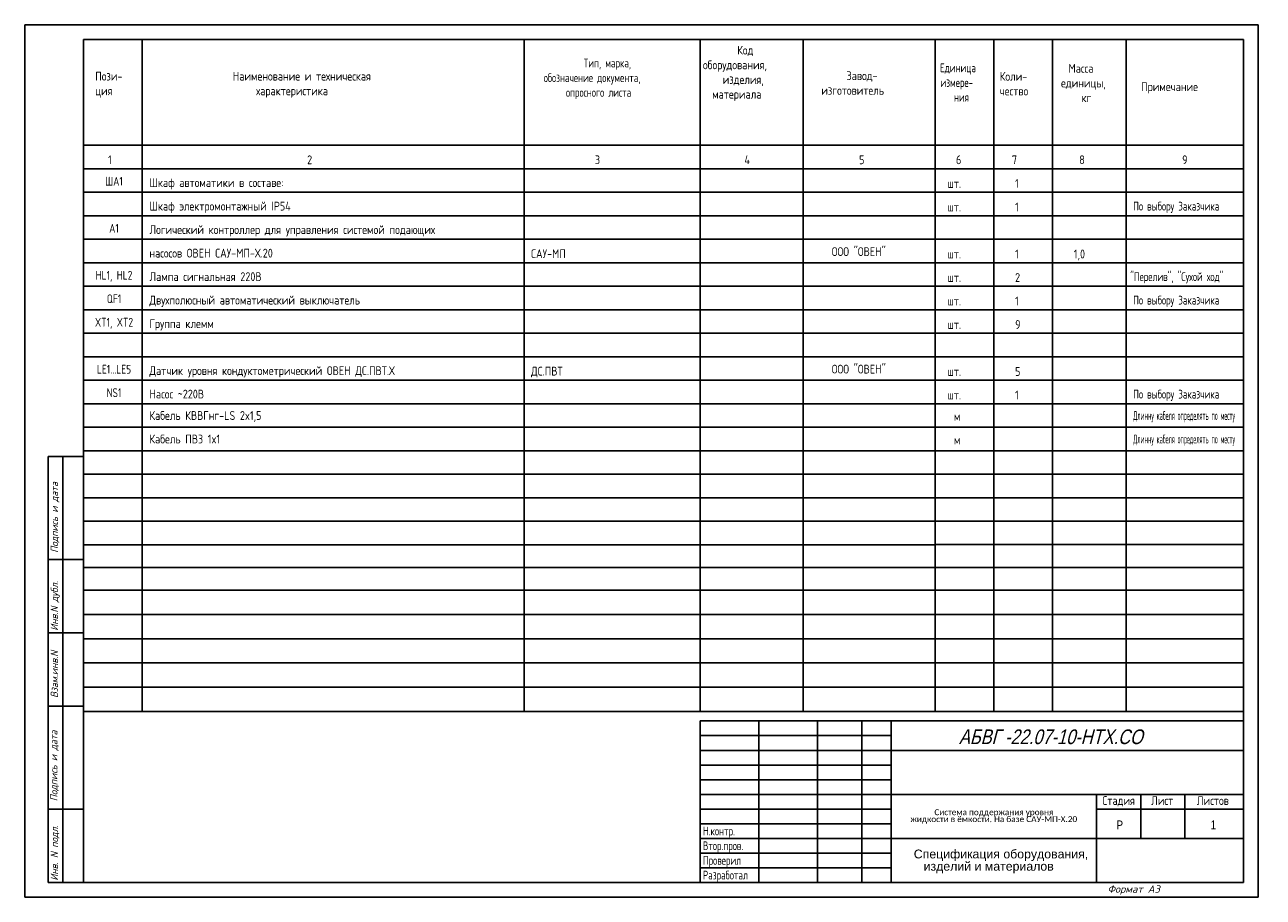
# Model space of a CAD drawing. Header units: millimetres. Extents: x 2403 to 2825, y 826 to 1123.
import ezdxf
from ezdxf.enums import TextEntityAlignment as Align

# ---------------------------------------------------------------- set-up
doc = ezdxf.new("R2010")
doc.units = ezdxf.units.MM
for name, color, linetype in [('_FORMAT OSNOVNAJA', 1, 'Continuous'), ('_FORMAT TONKAJA', 7, 'Continuous'), ('_KIP_NOVOE', 3, 'Continuous'), ('_TABLITSA OSNOVNAJA', 3, 'Continuous'), ('_TABLITSA TONKAJA', 2, 'Continuous'), ('_TEKST', 2, 'Continuous'), ('Текст', 7, 'Continuous'), ('Форматка', 4, 'Continuous')]:
    doc.layers.add(name, color=color, linetype=linetype)
doc.styles.add('35', font='romans.shx', dxfattribs={"width": 0.7, "oblique": 15, "height": 3.5})
doc.styles.add('Arial', font='arial.ttf')
doc.styles.add('Romans8', font='romans8.shx', dxfattribs={"width": 0.8, "height": 3})

msp = doc.modelspace()

# ---------------------------------------------------------------- linework, layer by layer
msp.add_line((2823.43, 1123.26), (2403.43, 1123.26))
at = {"layer": '_FORMAT OSNOVNAJA', "color": 7}
for p, q in [((2423.43, 831.26), (2423.43, 1118.26)), ((2423.43, 1118.26), (2818.4, 1118.26)), ((2818.4, 1118.26), (2818.4, 831.26)), ((2633.4, 886.26), (2633.4, 831.26)), ((2818.4, 886.26), (2633.4, 886.26)), ((2411.4, 831.26), (2423.4, 831.26)), ((2411.4, 831.26), (2423.4, 831.26)), ((2818.4, 831.26), (2423.4, 831.26))]:
    msp.add_line(p, q, dxfattribs=at)
at = {"layer": '_FORMAT TONKAJA', "color": 7, "lineweight": -3}
for p, q in [((2403.43, 1123.26), (2403.43, 826.26)), ((2403.43, 1123.26), (2403.43, 826.26)), ((2403.43, 1123.26), (2403.43, 826.26)), ((2823.43, 1123.26), (2823.43, 826.26)), ((2823.43, 1123.26), (2823.43, 826.26)), ((2823.43, 1123.26), (2823.43, 826.26)), ((2823.43, 1123.26), (2823.43, 826.26)), ((2823.43, 1123.26), (2823.43, 826.26))]:
    msp.add_line(p, q, dxfattribs=at)
at = {"layer": '_FORMAT TONKAJA', "color": 7, "linetype": 'ByBlock', "lineweight": -3, "ltscale": 0.4}
for p in [(2403.43, 826.26), (2613.43, 826.26), (2613.43, 826.26)]:
    msp.add_line(p, (2823.43, 826.26), dxfattribs=at)
at = {"layer": '_TABLITSA OSNOVNAJA', "color": 7}
for p, q in [((2423.43, 1118.26), (2818.43, 1118.26)), ((2443.43, 1074.26), (2443.43, 1118.26)), ((2573.43, 1074.26), (2573.43, 1118.26)), ((2633.43, 1074.26), (2633.43, 1118.26)), ((2668.43, 1074.26), (2668.43, 1118.26)), ((2713.43, 1074.26), (2713.43, 1118.26)), ((2733.43, 1074.26), (2733.43, 1118.26)), ((2753.43, 1074.26), (2753.43, 1118.26)), ((2778.43, 1074.26), (2778.43, 1118.26)), ((2423.43, 1082.26), (2818.43, 1082.26)), ((2423.43, 1074.26), (2818.43, 1074.26)), ((2423.43, 1074.26), (2818.43, 1074.26)), ((2423.43, 1074.26), (2818.43, 1074.26)), ((2443.43, 1074.26), (2443.43, 889.54)), ((2573.43, 1074.26), (2573.43, 889.54)), ((2633.43, 1074.26), (2633.43, 889.54)), ((2668.43, 1074.26), (2668.43, 889.54)), ((2713.43, 1074.26), (2713.43, 889.54)), ((2733.43, 1074.26), (2733.43, 889.54)), ((2753.43, 1074.26), (2753.43, 889.54)), ((2778.43, 1074.26), (2778.43, 889.54)), ((2423.52, 922.5), (2818.43, 922.5)), ((2423.52, 914.26), (2818.43, 914.26)), ((2423.52, 914.26), (2818.43, 914.26)), ((2423.52, 906.02), (2818.43, 906.02)), ((2423.52, 906.02), (2818.43, 906.02)), ((2423.52, 906.02), (2818.43, 906.02)), ((2423.52, 897.78), (2818.43, 897.78)), ((2423.52, 897.78), (2818.43, 897.78)), ((2423.52, 897.78), (2818.43, 897.78)), ((2423.52, 889.54), (2818.43, 889.54)), ((2423.52, 889.54), (2818.43, 889.54)), ((2423.52, 889.54), (2818.43, 889.54)), ((2653.4, 886.26), (2653.4, 831.26)), ((2673.4, 831.26), (2673.4, 886.26)), ((2688.4, 886.26), (2688.4, 831.26)), ((2698.4, 831.26), (2698.4, 886.26)), ((2818.4, 876.26), (2698.4, 876.26)), ((2698.4, 861.26), (2818.4, 861.26)), ((2768.4, 861.26), (2768.4, 831.26)), ((2783.4, 846.26), (2783.4, 861.26)), ((2798.4, 861.26), (2798.4, 846.26)), ((2768.4, 856.26), (2818.4, 856.26)), ((2818.4, 846.26), (2698.4, 846.26))]:
    msp.add_line(p, q, dxfattribs=at)
at = {"layer": '_TABLITSA TONKAJA', "color": 7}
for p, q in [((2423.43, 1074.26), (2713.43, 1074.26)), ((2423.43, 1066.26), (2713.43, 1066.26)), ((2713.43, 1066.26), (2818.43, 1066.26)), ((2423.43, 1058.26), (2713.43, 1058.26)), ((2713.43, 1058.26), (2818.43, 1058.26)), ((2423.43, 1050.26), (2713.43, 1050.26)), ((2713.43, 1050.26), (2818.43, 1050.26)), ((2423.43, 1042.26), (2818.43, 1042.26)), ((2423.43, 1034.26), (2818.43, 1034.26)), ((2423.43, 1026.26), (2713.43, 1026.26)), ((2713.43, 1026.26), (2818.43, 1026.26)), ((2423.43, 1018.26), (2713.43, 1018.26)), ((2713.43, 1018.26), (2818.43, 1018.26)), ((2423.43, 1010.26), (2818.43, 1010.26)), ((2423.43, 1002.26), (2818.43, 1002.26)), ((2423.43, 994.26), (2818.43, 994.26)), ((2423.43, 986.26), (2818.43, 986.26)), ((2423.43, 978.26), (2713.43, 978.26)), ((2713.43, 978.26), (2818.43, 978.26)), ((2423.43, 970.26), (2818.43, 970.26)), ((2423.43, 962.26), (2818.43, 962.26)), ((2423.43, 954.26), (2818.43, 954.26)), ((2713.43, 946.26), (2423.43, 946.26)), ((2713.43, 946.28), (2818.43, 946.28)), ((2423.52, 938.5), (2713.43, 938.5)), ((2713.52, 938.5), (2818.52, 938.5)), ((2423.52, 930.74), (2713.43, 930.74)), ((2713.52, 930.74), (2818.52, 930.74)), ((2633.4, 881.26), (2698.4, 881.26)), ((2633.4, 876.26), (2698.4, 876.26)), ((2698.4, 871.26), (2633.4, 871.26)), ((2698.4, 871.26), (2633.4, 871.26)), ((2633.4, 866.26), (2698.4, 866.26)), ((2633.4, 866.26), (2698.4, 866.26)), ((2633.4, 861.26), (2698.4, 861.26)), ((2633.4, 861.26), (2698.4, 861.26)), ((2698.4, 856.26), (2633.4, 856.26)), ((2698.4, 856.26), (2633.4, 856.26)), ((2633.4, 851.26), (2698.4, 851.26)), ((2633.4, 851.26), (2698.4, 851.26)), ((2698.4, 846.26), (2633.4, 846.26)), ((2698.4, 846.26), (2633.4, 846.26)), ((2698.4, 841.26), (2633.4, 841.26)), ((2698.4, 841.26), (2633.4, 841.26)), ((2633.4, 836.26), (2698.4, 836.26)), ((2633.4, 836.26), (2698.4, 836.26))]:
    msp.add_line(p, q, dxfattribs=at)
at = {"layer": 'Форматка', "color": 7, "lineweight": -3}
for p, q in [((2423.43, 976.26), (2411.43, 976.26)), ((2411.43, 831.26), (2411.43, 976.26)), ((2416.43, 831.26), (2416.43, 976.26)), ((2423.43, 941.26), (2411.43, 941.26)), ((2423.43, 916.26), (2411.43, 916.26)), ((2423.43, 891.26), (2411.43, 891.26)), ((2423.43, 856.26), (2411.43, 856.26))]:
    msp.add_line(p, q, dxfattribs=at)

# ---------------------------------------------------------------- texts
at = {"lineweight": -3, "style": 'Arial', "oblique": 15, "width": 0.8}
msp.add_text('АБВГ -22.07-10-НТХ.СО', height=5, dxfattribs=at).set_placement((2784.08, 880.88), align=Align.MIDDLE_RIGHT)
at = {"color": 7, "style": 'Arial', "width": 0.8}
msp.add_text('Р', height=3, dxfattribs=at).set_placement((2775.18, 849.39))
at = {"style": 'Arial', "width": 0.8}
msp.add_text('1', height=3, dxfattribs=at).set_placement((2807.22, 849.39))
at = {"insert": (2733.4, 853.76), "char_height": 2.2, "width": 70, "attachment_point": 5, "line_spacing_factor": 0.7, "style": 'Arial'}
msp.add_mtext('{\\fCalibri|b0|i0|c204|p34;\\H0.91667x;Система поддержания уровня \\fCalibri|b0|i0|c0|p34;\\P\\fCalibri|b0|i0|c204|p34;жидкости в ёмкости.\\fCalibri|b0|i0|c0|p34; \\fCalibri|b0|i0|c204|p34;На базе САУ-МП-Х.20\\H1.8129x; }', dxfattribs=at)
at = {"layer": '_KIP_NOVOE', "color": 7, "style": 'Arial'}
for s, p in [('Спецификация оборудования,', (2706.14, 839.48)), ('изделий и материалов', (2709.5, 835.31))]:
    msp.add_text(s, height=3, dxfattribs=at).set_placement(p)
at = {"layer": '_TEKST', "color": 7, "style": 'Romans8'}
for s, width, p in [('1', 0.8, (2432.43, 1075.78)), ('2', 0.8, (2500.43, 1075.8)), ('3', 0.8, (2598.43, 1075.81)), ('4', 0.8, (2649.43, 1075.81)), ('5', 0.8, (2688.43, 1075.8)), ('6', 0.8, (2721.43, 1075.8)), ('7', 0.8, (2740.43, 1075.8)), ('8', 0.8, (2763.43, 1075.8)), ('9', 0.8, (2798.43, 1075.8)), ('ША1', 0.75, (2433.82, 1068.49)), ('A1', 0.75, (2433.82, 1052.49)), ('HL1, HL2', 0.75, (2433.82, 1036.49)), ('QF1', 0.75, (2433.82, 1028.49)), ('XT1, XT2', 0.75, (2433.82, 1020.49)), ('LE1...LE5', 0.75, (2433.82, 1004.49)), ('NS1', 0.75, (2433.82, 996.51))]:
    msp.add_text(s, height=3, dxfattribs=dict(at, width=width)).set_placement(p, align=Align.CENTER)
at = {"layer": '_TEKST', "color": 7, "ltscale": 0.5, "style": 'Romans8'}
for s, width, p in [('Шкаф автоматики в составе:', 0.8, (2445.87, 1068.02)), ('Шкаф электромонтажный IP54', 0.8, (2445.87, 1060.02)), ('По выбору Заказчика', 0.7, (2780.87, 1060.02)), ('Логический контроллер для управления системой подающих ', 0.8, (2445.87, 1052.02)), ('насосов ОВЕН САУ-МП-Х.20', 0.8, (2445.87, 1044.02)), ('САУ-МП', 0.8, (2575.83, 1043.84)), ('ООО "ОВЕН"', 0.8, (2678.22, 1044.54)), ('Лампа сигнальная 220В', 0.8, (2445.87, 1036.02)), ('"Перелив", "Сухой ход"', 0.7, (2779.85, 1036.02)), ('Двухполюсный автоматический выключатель', 0.8, (2445.87, 1028.02)), ('По выбору Заказчика', 0.7, (2780.87, 1028.02)), ('Группа клемм', 0.8, (2445.87, 1020.02)), ('Датчик уровня кондуктометрический ОВЕН ДС.ПВТ.Х', 0.8, (2445.87, 1004.02)), ('ДС.ПВТ', 0.8, (2575.83, 1003.84)), ('ООО "ОВЕН"', 0.8, (2678.22, 1004.54)), ('Насос ~220В', 0.8, (2445.87, 996.04)), ('По выбору Заказчика', 0.7, (2780.87, 996.02)), ('Кабель КВВГнг-LS 2x1,5', 0.8, (2445.87, 988.74)), ('Длинну кабеля определять по месту', 0.4, (2780.87, 988.74)), ('Кабель ПВ3 1x1', 0.8, (2445.87, 980.74)), ('Длинну кабеля определять по месту', 0.4, (2780.87, 980.74))]:
    msp.add_text(s, height=3, dxfattribs=dict(at, width=width)).set_placement(p)
at = {"layer": '_TEKST', "color": 7, "style": 'Romans8', "width": 0.8}
for s, p in [('шт.', (2717.6, 1067.72)), ('1', (2740.64, 1067.72)), ('1', (2740.64, 1059.72)), ('шт.', (2717.6, 1059.72)), ('шт.', (2717.6, 1043.72)), ('1', (2740.64, 1043.72)), ('1,0', (2760.64, 1043.72)), ('шт.', (2717.6, 1035.72)), ('2', (2740.64, 1035.72)), ('шт.', (2717.6, 1027.72)), ('1', (2740.64, 1027.72)), ('шт.', (2717.6, 1019.72)), ('9', (2740.64, 1019.72)), ('шт.', (2717.6, 1003.72)), ('5', (2740.64, 1003.72)), ('шт.', (2717.6, 995.72)), ('1', (2740.64, 995.72)), ('м', (2719.8, 988.44)), ('м', (2719.8, 980.44))]:
    msp.add_text(s, height=3, dxfattribs=at).set_placement(p)
at = {"layer": '_TEKST', "color": 7, "char_height": 3, "attachment_point": 1, "style": 'Romans8'}
for s, insert, width in [('\\pi11.602;Код \\P\\pi-0.061587;оборудования, \\P\\pi6.6527;изделия, \\P\\pi3.0625;материала', (2634.42, 1116.11), 31.6534), ('\\pi17.098;{\\W0.7;Тип, марка,\\P\\pi3.4967;обозначение документа, \\P\\pi11.066;опросного листа}', (2576.64, 1111.74), 56.7908), ('\\pi0.10366;{\\W0.7;Единица\\P\\pi0.2713;измере-\\P\\pi4.8537;ния}', (2714.96, 1110.1), 16.6643), ('\\pi4.1866;Масса\\P\\pi1.6339;единицы, \\P\\pi8.6319;кг', (2754.64, 1109.93), 22.473), ('Пози-\\Pция', (2427.43, 1107.26), 14.0945), ('Наименование и техническая\\P     характеристика', (2474.25, 1107.26), 72.8331), ('\\pi8.5956;Завод-\\P\\pi0;изготовитель', (2674.65, 1107.42), 33.2562), ('Коли-\\Pчество', (2735.41, 1107.2), 15.9524), ('Примечание', (2783.56, 1103.68), 29.0507)]:
    msp.add_mtext(s, dxfattribs=dict(at, insert=insert, width=width))
at = {"layer": 'Текст', "color": 7, "ltscale": 6.666667, "char_height": 3, "style": 'Romans8'}
for s, insert, width, attachment_point in [('Стадия', (2775.9, 860.66), 15, 2), ('\\pi3.55;Лист', (2783.4, 860.66), 15, 1), ('\\pi4.1499;Листов', (2798.4, 860.66), 20, 1)]:
    msp.add_mtext(s, dxfattribs=dict(at, insert=insert, width=width, attachment_point=attachment_point))
at = {"layer": 'Текст', "color": 7, "insert": (2634.35, 865.3), "char_height": 3, "width": 21.4279, "attachment_point": 1, "style": 'Romans8'}
msp.add_mtext('{\\W0.7;\\P\\P\\PН.контр.   \\PВтор.пров.\\PПроверил\\PРазработал}', dxfattribs=at)
at = {"layer": 'Форматка', "color": 7, "lineweight": -3, "style": '35', "oblique": 15, "width": 0.9}
for s, p in [('Подпись и дата', (2414.77, 943.5)), ('Инв.N дубл.', (2414.77, 916.96)), ('Взам.инв.N', (2414.77, 894.09)), ('Подпись и дата', (2414.57, 858.93)), ('Инв. N подл.', (2414.77, 831.89))]:
    msp.add_text(s, height=2.5, rotation=90, dxfattribs=at).set_placement(p)
at = {"layer": 'Форматка', "color": 7, "lineweight": -3, "style": '35', "oblique": 15}
msp.add_text('Формат А3', height=2.5, dxfattribs=at).set_placement((2772.12, 827.79))

doc.saveas('drawing.dxf')
